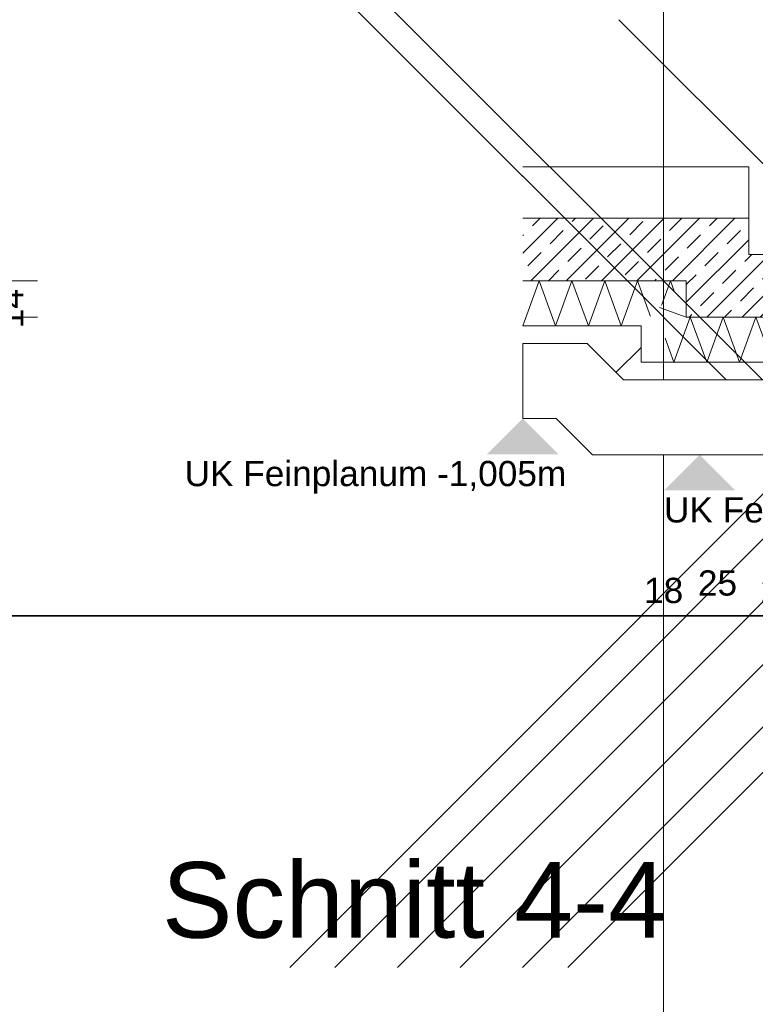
# Model space of a CAD drawing. Header units: metres. Extents: x -3716 to 31, y -1854 to 706.
# Tile 137 of 207: x -1680 to -1643, y 528 to 577. Entities that reach past the tile are written whole.
import ezdxf

# ---------------------------------------------------------------- set-up
doc = ezdxf.new("R2010")
doc.units = ezdxf.units.M
doc.header["$LTSCALE"] = 1.25
doc.header["$PDMODE"] = 1
doc.header["$PDSIZE"] = -2
doc.layers.get('0').update_dxf_attribs({"lineweight": 25})
for name, color, linetype, lineweight, true_color in [('00 -Bauelemente -Dämmung innen', 7, 'Continuous', 9, 0xff7fe6), ('30 -35 Decken- 0 Decken', 7, 'Continuous', 35, 0x00ee00), ('70 -72 Beschriftung- 1 Beschriftung allgemein', 7, 'Continuous', 9, 0xff6633)]:
    doc.layers.add(name, color=color, linetype=linetype, lineweight=lineweight, true_color=true_color)
doc.layers.add('Keine', color=7, linetype='Continuous', lineweight=9)
doc.styles.add('Arial', font='arial.ttf')
doc.dimstyles.new('SIA_DIN1356', dxfattribs={"dimtxt": 1.258608, "dimasz": 2.80603, "dimexe": 2.5, "dimexo": 3.75, "dimgap": 0.625, "dimtad": 1, "dimdec": 3, "dimtxsty": 'Arial', "dimblk": 'VW_SLASH-1', "dimblk1": 'VW_SLASH-1', "dimblk2": 'VW_SLASH-1', "dimcen": 0, "dimdle": 2.5, "dimadec": 3, "dimazin": 0, "dimtfac": 1, "dimtdec": 3, "dimtix": 1, "dimtmove": 0, "dimatfit": 0, "dimldrblk": 'VW_FILLEDARROW-1', "dimfxl": 1, "dimfrac": 2, "dimtolj": 1, "dimarcsym": 0})

# ---------------------------------------------------------------- blocks, each defined once
blk = doc.blocks.new('Gruppe-756')
at = {"color": 255, "linetype": 'Continuous', "lineweight": 5}
blk.add_wipeout([(-164.2268, 13.108), (-163.7541, 13.108), (-163.5741, 13.288), (-164.2268, 13.288)], dxfattribs=at).dxf.layer = '00 -Bauelemente -Dämmung innen'
blk = doc.blocks.new('Gruppe-757')
at = {"layer": '00 -Bauelemente -Dämmung innen', "color": 7, "transparency": 33554687, "flags": 128}
for points in [[(-164.2268, 13.108), (-164.1613, 13.288), (-164.0957, 13.108), (-164.0302, 13.288), (-163.9647, 13.108), (-163.8992, 13.288), (-163.8337, 13.108), (-163.7682, 13.288), (-163.7164, 13.1457)], [(-163.6732, 13.1889), (-163.6371, 13.288), (-163.6203, 13.2418)]]:
    blk.add_lwpolyline(points, dxfattribs=at)
blk = doc.blocks.new('Gruppe-758')
at = {"layer": '00 -Bauelemente -Dämmung innen', "color": 7, "linetype": 'Continuous', "lineweight": 9, "transparency": 33554687}
blk.add_line((-163.5741, 13.288), (-164.2268, 13.288), dxfattribs=at)
blk = doc.blocks.new('Gruppe-759')
at = {"layer": '00 -Bauelemente -Dämmung innen', "color": 7, "linetype": 'Continuous', "lineweight": 9, "transparency": 33554687}
blk.add_line((-164.2268, 13.108), (-163.7541, 13.108), dxfattribs=at)
blk = doc.blocks.new('Gruppe-760')
at = {"layer": '00 -Bauelemente -Dämmung innen', "color": 7, "transparency": 33554687}
for name in ['Gruppe-758', 'Gruppe-759']:
    blk.add_blockref(name, (0, 0), dxfattribs=at)
blk = doc.blocks.new('Gruppe-761')
at = {"layer": '00 -Bauelemente -Dämmung innen', "color": 7}
blk.add_blockref('Gruppe-756', (0, 0), dxfattribs=at)
at = {"layer": '00 -Bauelemente -Dämmung innen', "color": 7, "transparency": 33554687}
for name in ['Gruppe-757', 'Gruppe-760']:
    blk.add_blockref(name, (0, 0), dxfattribs=at)
blk = doc.blocks.new('Gruppe-762')
at = {"layer": '00 -Bauelemente -Dämmung innen', "color": 7, "transparency": 33554687}
blk.add_blockref('Gruppe-761', (0, 0), dxfattribs=at)
at = {"layer": '00 -Bauelemente -Dämmung innen', "color": 0, "flags": 1}
for tag in ['IFC_UUID', 'instanceID', 'prm0_name', 'prm0_type', 'prm0_value', 'prm1_name', 'prm1_type', 'prm1_value', 'prm2_name', 'prm2_type', 'prm2_value', 'prm3_name', 'prm3_type', 'prm3_value', 'prm4_name', 'prm4_type', 'prm4_value', 'prm5_name', 'prm5_type', 'prm5_value', 'prm6_name', 'prm6_type', 'prm6_value']:
    blk.add_attdef(tag, (-164.2268, 13.108), '', height=0.00018, dxfattribs=at)
blk = doc.blocks.new('Gruppe-763')
at = {"color": 255, "linetype": 'Continuous', "lineweight": 5}
blk.add_wipeout([(-163.5741, 13.143), (-163.5741, 13.288), (-163.7541, 13.108), (-163.7541, 12.963)], dxfattribs=at).dxf.layer = '00 -Bauelemente -Dämmung innen'
blk = doc.blocks.new('Gruppe-764')
at = {"layer": '00 -Bauelemente -Dämmung innen', "color": 7, "transparency": 33554687, "flags": 128}
blk.add_lwpolyline([(-163.5741, 13.143), (-163.6804, 13.1817)], dxfattribs=at)
blk = doc.blocks.new('Gruppe-765')
at = {"layer": '00 -Bauelemente -Dämmung innen', "color": 7, "linetype": 'Continuous', "lineweight": 9, "transparency": 33554687}
blk.add_line((-163.7541, 13.108), (-163.7541, 12.963), dxfattribs=at)
blk = doc.blocks.new('Gruppe-766')
at = {"layer": '00 -Bauelemente -Dämmung innen', "color": 7, "linetype": 'Continuous', "lineweight": 9, "transparency": 33554687}
blk.add_line((-163.5741, 13.143), (-163.5741, 13.288), dxfattribs=at)
blk = doc.blocks.new('Gruppe-767')
at = {"layer": '00 -Bauelemente -Dämmung innen', "color": 7, "transparency": 33554687}
for name in ['Gruppe-766', 'Gruppe-765']:
    blk.add_blockref(name, (0, 0), dxfattribs=at)
blk = doc.blocks.new('Gruppe-768')
at = {"layer": '00 -Bauelemente -Dämmung innen', "color": 7}
blk.add_blockref('Gruppe-763', (0, 0), dxfattribs=at)
at = {"layer": '00 -Bauelemente -Dämmung innen', "color": 7, "transparency": 33554687}
for name in ['Gruppe-767', 'Gruppe-764']:
    blk.add_blockref(name, (0, 0), dxfattribs=at)
blk = doc.blocks.new('Gruppe-769')
at = {"layer": '00 -Bauelemente -Dämmung innen', "color": 7, "transparency": 33554687}
blk.add_blockref('Gruppe-768', (0, 0), dxfattribs=at)
at = {"layer": '00 -Bauelemente -Dämmung innen', "color": 0, "flags": 1}
for tag in ['IFC_UUID', 'instanceID', 'prm0_name', 'prm0_type', 'prm0_value', 'prm1_name', 'prm1_type', 'prm1_value', 'prm2_name', 'prm2_type', 'prm2_value', 'prm3_name', 'prm3_type', 'prm3_value', 'prm4_name', 'prm4_type', 'prm4_value', 'prm5_name', 'prm5_type', 'prm5_value', 'prm6_name', 'prm6_type', 'prm6_value']:
    blk.add_attdef(tag, (-163.7541, 12.963), '', height=0.00018, dxfattribs=at)
blk = doc.blocks.new('Gruppe-770')
at = {"color": 255, "linetype": 'Continuous', "lineweight": 5}
blk.add_wipeout([(-163.7541, 12.963), (-162.6441, 12.963), (-162.8241, 13.143), (-163.5741, 13.143)], dxfattribs=at).dxf.layer = '00 -Bauelemente -Dämmung innen'
blk = doc.blocks.new('Gruppe-771')
at = {"layer": '00 -Bauelemente -Dämmung innen', "color": 7, "transparency": 33554687, "flags": 128}
for points in [[(-163.658, 13.0591), (-163.6231, 12.963), (-163.5576, 13.143), (-163.492, 12.963), (-163.4265, 13.143), (-163.361, 12.963), (-163.2955, 13.143), (-163.23, 12.963), (-163.1645, 13.143), (-163.0989, 12.963), (-163.0334, 13.143), (-162.9679, 12.963), (-162.9024, 13.143), (-162.8369, 12.963), (-162.7854, 13.1043)], [(-162.6894, 13.0083), (-162.7059, 12.963), (-162.7412, 13.0601)], [(-162.6894, 13.0083), (-162.7059, 12.963), (-162.7412, 13.0601)]]:
    blk.add_lwpolyline(points, dxfattribs=at)
blk = doc.blocks.new('Gruppe-772')
at = {"layer": '00 -Bauelemente -Dämmung innen', "color": 7, "linetype": 'Continuous', "lineweight": 9, "transparency": 33554687}
blk.add_line((-162.8241, 13.143), (-163.5741, 13.143), dxfattribs=at)
blk = doc.blocks.new('Gruppe-773')
at = {"layer": '00 -Bauelemente -Dämmung innen', "color": 7, "linetype": 'Continuous', "lineweight": 9, "transparency": 33554687}
blk.add_line((-163.7541, 12.963), (-162.6441, 12.963), dxfattribs=at)
blk = doc.blocks.new('Gruppe-774')
at = {"layer": '00 -Bauelemente -Dämmung innen', "color": 7, "transparency": 33554687}
for name in ['Gruppe-772', 'Gruppe-773']:
    blk.add_blockref(name, (0, 0), dxfattribs=at)
blk = doc.blocks.new('Gruppe-775')
at = {"layer": '00 -Bauelemente -Dämmung innen', "color": 7}
blk.add_blockref('Gruppe-770', (0, 0), dxfattribs=at)
at = {"layer": '00 -Bauelemente -Dämmung innen', "color": 7, "transparency": 33554687}
for name in ['Gruppe-774', 'Gruppe-771']:
    blk.add_blockref(name, (0, 0), dxfattribs=at)
blk = doc.blocks.new('Gruppe-776')
at = {"layer": '00 -Bauelemente -Dämmung innen', "color": 7, "transparency": 33554687}
blk.add_blockref('Gruppe-775', (0, 0), dxfattribs=at)
at = {"layer": '00 -Bauelemente -Dämmung innen', "color": 0, "flags": 1}
for tag in ['IFC_UUID', 'instanceID', 'prm0_name', 'prm0_type', 'prm0_value', 'prm1_name', 'prm1_type', 'prm1_value', 'prm2_name', 'prm2_type', 'prm2_value', 'prm3_name', 'prm3_type', 'prm3_value', 'prm4_name', 'prm4_type', 'prm4_value', 'prm5_name', 'prm5_type', 'prm5_value', 'prm6_name', 'prm6_type', 'prm6_value']:
    blk.add_attdef(tag, (-163.7541, 12.963), '', height=0.00018, dxfattribs=at)
blk = doc.blocks.new('VW_SLASH-1')
at = {"color": 0, "linetype": 'ByBlock', "lineweight": -2, "transparency": 16777216}
blk.add_line((0.8909, 0), (-1, 0), dxfattribs=at)
at = {"color": 0, "lineweight": 20, "transparency": 16777216, "flags": 128}
blk.add_lwpolyline([(0.5001, 0.5001), (-0.5001, -0.5001)], dxfattribs=at)
blk = doc.blocks.new('*D1145')
at = {"layer": '30 -35 Decken- 0 Decken', "color": 0, "linetype": 'Continuous', "lineweight": -2}
for p, q in [((-166.5601, 11.9498), (-169.3662, 11.9498)), ((-163.5741, 11.9498), (-163.7541, 11.9498)), ((-160.7681, 11.9498), (-157.962, 11.9498)), ((-163.5741, 9.538), (-163.5741, 9.4498)), ((-163.7541, 9.213), (-163.7541, 9.4498))]:
    blk.add_line(p, q, dxfattribs=at)
at = {"layer": 'Defpoints', "color": 0}
for p in [(-163.5741, 13.288), (-163.7541, 12.963), (-163.7541, 11.9498)]:
    blk.add_point(p, dxfattribs=at)
at = {"layer": '30 -35 Decken- 0 Decken', "color": 0, "lineweight": -2, "xscale": 2.8060302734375, "yscale": 2.8060302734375, "zscale": 2.8060302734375}
blk.add_blockref('VW_SLASH-1', (-163.7541, 11.9498), dxfattribs=at)
at = {"layer": '30 -35 Decken- 0 Decken', "color": 0, "lineweight": -2, "xscale": 2.8060302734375, "yscale": 2.8060302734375, "zscale": 2.8060302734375, "rotation": 180}
blk.add_blockref('VW_SLASH-1', (-163.5741, 11.9498), dxfattribs=at)
at = {"layer": '30 -35 Decken- 0 Decken', "color": 0, "lineweight": 9, "insert": (-163.6641, 12.0512), "char_height": 0.10069, "attachment_point": 5, "style": 'Arial'}
blk.add_mtext('\\A1;18', dxfattribs=at)
blk = doc.blocks.new('VW_FILLEDARROW-1')
at = {"linetype": 'Continuous', "lineweight": 0, "transparency": 16777216}
blk.add_hatch(color=0, dxfattribs=at).paths.add_polyline_path([(-1.4144, 0.379), (0, 0), (-1.4144, -0.379)])
at = {"color": 0, "lineweight": 5, "transparency": 16777216, "flags": 128}
blk.add_lwpolyline([(-1.4144, 0.379), (0, 0), (-1.4144, -0.379)], close=True, dxfattribs=at)
blk = doc.blocks.new('*D1146')
at = {"layer": '30 -35 Decken- 0 Decken', "color": 0, "linetype": 'Continuous', "lineweight": -2}
for p, q in [((-166.1301, 11.9498), (-160.7681, 11.9498)), ((-163.3241, 9.643), (-163.3241, 9.4498)), ((-163.5741, 9.538), (-163.5741, 9.4498))]:
    blk.add_line(p, q, dxfattribs=at)
at = {"layer": 'Defpoints', "color": 0}
for p in [(-163.3241, 13.393), (-163.5741, 13.288), (-163.5741, 11.9498)]:
    blk.add_point(p, dxfattribs=at)
at = {"layer": '30 -35 Decken- 0 Decken', "color": 0, "lineweight": -2, "xscale": 2.8060302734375, "yscale": 2.8060302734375, "zscale": 2.8060302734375}
blk.add_blockref('VW_SLASH-1', (-163.3241, 11.9498), dxfattribs=at)
at = {"layer": '30 -35 Decken- 0 Decken', "color": 0, "lineweight": -2, "xscale": 2.8060302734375, "yscale": 2.8060302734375, "zscale": 2.8060302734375, "rotation": 180}
blk.add_blockref('VW_SLASH-1', (-163.5741, 11.9498), dxfattribs=at)
at = {"layer": '30 -35 Decken- 0 Decken', "color": 0, "lineweight": 9, "insert": (-163.4491, 12.0809), "char_height": 0.10069, "attachment_point": 5, "style": 'Arial'}
blk.add_mtext('\\A1;25', dxfattribs=at)
blk = doc.blocks.new('*D1147')
at = {"layer": '30 -35 Decken- 0 Decken', "color": 0, "linetype": 'Continuous', "lineweight": -2}
for p, q in [((-166.1301, 11.9498), (-168.9362, 11.9498)), ((-163.0741, 11.9498), (-163.3241, 11.9498)), ((-160.2681, 11.9498), (-157.462, 11.9498)), ((-163.3241, 9.643), (-163.3241, 9.4498)), ((-163.0741, 9.643), (-163.0741, 9.4498))]:
    blk.add_line(p, q, dxfattribs=at)
at = {"layer": 'Defpoints', "color": 0}
for p in [(-163.3241, 13.393), (-163.0741, 13.393), (-163.3241, 11.9498)]:
    blk.add_point(p, dxfattribs=at)
at = {"layer": '30 -35 Decken- 0 Decken', "color": 0, "lineweight": -2, "xscale": 2.8060302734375, "yscale": 2.8060302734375, "zscale": 2.8060302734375}
blk.add_blockref('VW_SLASH-1', (-163.3241, 11.9498), dxfattribs=at)
at = {"layer": '30 -35 Decken- 0 Decken', "color": 0, "lineweight": -2, "xscale": 2.8060302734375, "yscale": 2.8060302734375, "zscale": 2.8060302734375, "rotation": 180}
blk.add_blockref('VW_SLASH-1', (-163.0741, 11.9498), dxfattribs=at)
at = {"layer": '30 -35 Decken- 0 Decken', "color": 0, "lineweight": 9, "insert": (-163.1991, 12.0512), "char_height": 0.10069, "attachment_point": 5, "style": 'Arial'}
blk.add_mtext('\\A1;25', dxfattribs=at)
blk = doc.blocks.new('*D1148')
at = {"layer": '30 -35 Decken- 0 Decken', "color": 0, "linetype": 'Continuous', "lineweight": -2}
for p, q in [((-165.8801, 11.9498), (-168.6862, 11.9498)), ((-162.8241, 11.9498), (-163.0741, 11.9498)), ((-160.0181, 11.9498), (-157.212, 11.9498)), ((-163.0741, 9.643), (-163.0741, 9.4498)), ((-162.8241, 9.393), (-162.8241, 9.4498))]:
    blk.add_line(p, q, dxfattribs=at)
at = {"layer": 'Defpoints', "color": 0}
for p in [(-163.0741, 13.393), (-162.8241, 13.143), (-163.0741, 11.9498)]:
    blk.add_point(p, dxfattribs=at)
at = {"layer": '30 -35 Decken- 0 Decken', "color": 0, "lineweight": -2, "xscale": 2.8060302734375, "yscale": 2.8060302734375, "zscale": 2.8060302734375}
blk.add_blockref('VW_SLASH-1', (-163.0741, 11.9498), dxfattribs=at)
at = {"layer": '30 -35 Decken- 0 Decken', "color": 0, "lineweight": -2, "xscale": 2.8060302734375, "yscale": 2.8060302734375, "zscale": 2.8060302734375, "rotation": 180}
blk.add_blockref('VW_SLASH-1', (-162.8241, 11.9498), dxfattribs=at)
at = {"layer": '30 -35 Decken- 0 Decken', "color": 0, "lineweight": 9, "insert": (-162.9491, 12.0512), "char_height": 0.10069, "attachment_point": 5, "style": 'Arial'}
blk.add_mtext('\\A1;25', dxfattribs=at)
blk = doc.blocks.new('*D1149')
at = {"layer": '30 -35 Decken- 0 Decken', "color": 0, "linetype": 'Continuous', "lineweight": -2}
for p, q in [((-165.6301, 11.9498), (-168.4362, 11.9498)), ((-162.6441, 11.9498), (-162.8241, 11.9498)), ((-159.8381, 11.9498), (-157.032, 11.9498)), ((-162.8241, 9.393), (-162.8241, 9.4498)), ((-162.6441, 9.213), (-162.6441, 9.4498))]:
    blk.add_line(p, q, dxfattribs=at)
at = {"layer": 'Defpoints', "color": 0}
for p in [(-162.8241, 13.143), (-162.6441, 12.963), (-162.8241, 11.9498)]:
    blk.add_point(p, dxfattribs=at)
at = {"layer": '30 -35 Decken- 0 Decken', "color": 0, "lineweight": -2, "xscale": 2.8060302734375, "yscale": 2.8060302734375, "zscale": 2.8060302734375}
blk.add_blockref('VW_SLASH-1', (-162.8241, 11.9498), dxfattribs=at)
at = {"layer": '30 -35 Decken- 0 Decken', "color": 0, "lineweight": -2, "xscale": 2.8060302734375, "yscale": 2.8060302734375, "zscale": 2.8060302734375, "rotation": 180}
blk.add_blockref('VW_SLASH-1', (-162.6441, 11.9498), dxfattribs=at)
at = {"layer": '30 -35 Decken- 0 Decken', "color": 0, "lineweight": 9, "insert": (-162.7341, 12.0512), "char_height": 0.10069, "attachment_point": 5, "style": 'Arial'}
blk.add_mtext('\\A1;18', dxfattribs=at)
blk = doc.blocks.new('*D1161')
at = {"layer": '30 -35 Decken- 0 Decken', "color": 0, "linetype": 'Continuous', "lineweight": -2}
for p, q in [((-163.6651, 16.094), (-163.6651, 18.9001)), ((-167.3241, 13.288), (-166.1651, 13.288)), ((-163.6651, 13.143), (-163.6651, 13.288)), ((-167.3241, 13.143), (-166.1651, 13.143)), ((-163.6651, 10.337), (-163.6651, 7.5309))]:
    blk.add_line(p, q, dxfattribs=at)
at = {"layer": 'Defpoints', "color": 0}
for p in [(-163.6651, 13.288), (-163.5741, 13.288), (-163.5741, 13.143)]:
    blk.add_point(p, dxfattribs=at)
at = {"layer": '30 -35 Decken- 0 Decken', "color": 0, "lineweight": -2, "xscale": 2.8060302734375, "yscale": 2.8060302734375, "zscale": 2.8060302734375}
for p, rotation in [((-163.6651, 13.288), 270), ((-163.6651, 13.143), 90)]:
    blk.add_blockref('VW_SLASH-1', p, dxfattribs=dict(at, rotation=rotation))
at = {"layer": '30 -35 Decken- 0 Decken', "color": 0, "lineweight": 9, "insert": (-166.3074, 13.2155), "char_height": 0.100689, "attachment_point": 5, "rotation": 90, "style": 'Arial'}
blk.add_mtext('\\A1;14\\S5^ ;', dxfattribs=at)
blk = doc.blocks.new('Gruppe-794')
at = {"layer": '30 -35 Decken- 0 Decken', "color": 7, "insert": (-163.6628, 12.4237), "char_height": 0.100689, "attachment_point": 1, "line_spacing_factor": 0.970891, "style": 'Arial'}
blk.add_mtext('UK Feinplanum -1,15m ', dxfattribs=at)
at = {"color": 255, "linetype": 'Continuous', "lineweight": 9}
blk.add_wipeout([(-164.2268, 13.038), (-163.9691, 13.038), (-163.8241, 12.893), (-162.5741, 12.893), (-162.4291, 13.038), (-162.1714, 13.038), (-162.1714, 12.738), (-162.3048, 12.738), (-162.4498, 12.593), (-163.9484, 12.593), (-164.0934, 12.738), (-164.2268, 12.738)], dxfattribs=at).dxf.layer = '30 -35 Decken- 0 Decken'
at = {"layer": '30 -35 Decken- 0 Decken', "linetype": 'Continuous', "lineweight": 9}
h = blk.add_hatch(dxfattribs=at)
h.set_pattern_fill('Mörtel_Putz sehr fein SRF', style=0, pattern_type=2)
h.set_pattern_definition([(19.983, (0, 0), (3.0513, -2.96883), [0.19305, -3.66798]), (-13.8697, (0.1815, 0.066), (3.0513, -2.96883), [0.34402, -6.53646]), (-44.2152, (0.5155, -0.0165), (-0.57727, -4.28831), [0.21286, -4.04441]), (-97.6668, (0.668, -0.165), (-3.62857, -1.31948), [0.21635, -4.11064]), (-160.017, (0.639, -0.3794), (-6.67987, 1.64935), [0.19305, -3.66798]), (166.1303, (0.4577, -0.4453), (-9.73117, 4.618182), [0.34402, -6.53646]), (135.7848, (0.1237, -0.363), (0.57727, 4.28831), [0.21286, -4.04441]), (82.3332, (-0.029, -0.2145), (3.62857, 1.31948), [0.21635, -4.11064]), (-110.556, (-1.1957, 1.773), (4.23201, -2.40967), [0.17615, -4.14553]), (-67.1952, (-1.2576, 1.608), (4.23201, -2.409673), [0.28547, -6.71819]), (-29.6569, (-1.147, 1.345), (5.74945, 1.63685), [0.1985, -4.67145]), (15.8914, (-0.9746, 1.2468), (1.517445, 4.04652), [0.24366, -5.73426]), (69.444, (-0.74, 1.3135), (-4.23201, 2.40967), [0.17615, -4.14553]), (112.8048, (-0.6783, 1.4784), (-1.517445, -4.04652), [0.28547, -6.71819]), (150.3431, (-0.789, 1.7415), (-1.51744, -4.04652), [0.1985, -4.67145]), (-164.1086, (-0.9614, 1.8398), (-4.23201, 2.40967), [0.24366, -5.73426]), (-136.779, (0.742, -1.897), (2.8039, -7.00974), [0.18786, -9.2051]), (-68.1986, (0.605, -2.025), (9.6487, -0.57727), [0.151, -7.39873]), (-3.424, (0.6614, -2.166), (6.8448, 6.43247), [0.19332, -9.47264]), (43.221, (0.8544, -2.177), (-2.8039, 7.00974), [0.18786, -9.2051]), (111.8014, (0.991, -2.0485), (-9.6487, 0.57727), [0.151, -7.39873]), (176.576, (0.935, -1.908), (-6.8448, -6.43247), [0.19332, -9.47264]), (142.0458, (-1.1546, -1.1546), (-0.65974, -4.04091), [0.26147, -4.96791]), (80.7274, (-1.3606, -0.994), (-4.78312, -0.82468), [0.20472, -3.88969]), (41.7948, (-1.3278, -0.7917), (-4.783117, -0.824675), [0.36503, -6.93556]), (9.7824, (-1.0555, -0.5485), (-4.12338, 3.21623), [0.24268, -4.611]), (-37.9542, (-0.8165, -0.5072), (0.65974, 4.04091), [0.26147, -4.96791]), (-99.2726, (-0.6102, -0.668), (5.44286, 4.86558), [0.40944, -3.68497]), (-170.2176, (-0.6763, -1.072), (4.12338, -3.21623), [0.48537, -4.36832])])
h.paths.add_polyline_path([(-164.2268, 13.038), (-163.9691, 13.038), (-163.8241, 12.893), (-162.5741, 12.893), (-162.4291, 13.038), (-162.1714, 13.038), (-162.1714, 12.738), (-162.3048, 12.738), (-162.4498, 12.593), (-163.9484, 12.593), (-164.0934, 12.738), (-164.2268, 12.738)])
at = {"layer": '30 -35 Decken- 0 Decken', "color": 7, "linetype": 'Continuous', "lineweight": 9, "flags": 128}
blk.add_lwpolyline([(-164.2268, 13.038), (-163.9691, 13.038), (-163.8241, 12.893), (-162.5741, 12.893), (-162.4291, 13.038), (-162.1714, 13.038), (-162.1714, 12.738), (-162.3048, 12.738), (-162.4498, 12.593), (-163.9484, 12.593), (-164.0934, 12.738), (-164.2268, 12.738)], close=True, dxfattribs=at)
at = {"layer": '30 -35 Decken- 0 Decken', "color": 7, "linetype": 'Continuous', "lineweight": 9}
for points in [[(-164.2268, 12.738), (-164.0845, 12.5957), (-164.369, 12.5957)], [(-163.5205, 12.593), (-163.6628, 12.4507), (-163.3783, 12.4507)]]:
    blk.add_solid(points, dxfattribs=at)
at = {"layer": '30 -35 Decken- 0 Decken', "color": 7, "insert": (-165.5775, 12.5687), "char_height": 0.100689, "attachment_point": 1, "line_spacing_factor": 0.970891, "style": 'Arial'}
blk.add_mtext('UK Feinplanum -1,005m ', dxfattribs=at)
blk = doc.blocks.new('_Feinplanum 2D-4 (3D)')
at = {"layer": '30 -35 Decken- 0 Decken', "color": 7}
blk.add_blockref('Gruppe-794', (0, 0), dxfattribs=at)
blk = doc.blocks.new('Gruppe-791')
at = {"layer": '30 -35 Decken- 0 Decken', "color": 7, "linetype": 'Continuous', "lineweight": 9}
for base, p1, p2, text, picture, middle in [((-163.32409478, 11.9498007), (-163.07409478, 13.393), (-163.32409478, 13.393), '25', '*D1147', (-163.19909478, 12.05120226)), ((-163.07409478, 11.9498007), (-162.82409478, 13.143), (-163.07409478, 13.393), '25', '*D1148', (-162.94909478, 12.05120226)), ((-163.75409478, 11.9498007), (-163.57409478, 13.288), (-163.75409478, 12.963), '18', '*D1145', (-163.66409478, 12.05120226)), ((-162.82409478, 11.9498007), (-162.64409478, 12.963), (-162.82409478, 13.143), '18', '*D1149', (-162.73409478, 12.05120226))]:
    dim = blk.add_linear_dim(base=base, p1=p1, p2=p2, text=text, dimstyle='SIA_DIN1356', override={"dimtxt": 0.100689, "dimgap": 0.05, "dimdec": 8, "dimpost": '<>', "dimtxsty": 'Arial', "dimtmove": 2}, dxfattribs=at)
    dim.commit()
    dim.dimension.update_dxf_attribs({"geometry": picture, "text_midpoint": middle})
dim = blk.add_linear_dim(base=(-163.57409478, 11.9498007), p1=(-163.32409478, 13.393), p2=(-163.57409478, 13.288), text='25', dimstyle='SIA_DIN1356', override={"dimtxt": 0.100689, "dimgap": 0.05, "dimdec": 8, "dimpost": '<>', "dimtxsty": 'Arial', "dimtmove": 2}, dxfattribs=at)
dim.commit()
dim.dimension.update_dxf_attribs({"geometry": '*D1146', "text_midpoint": (-163.44909478, 12.08093959), "dimtype": 160})
blk = doc.blocks.new('_FU_2D LP7 (3D)')
at = {"layer": '00 -Bauelemente -Dämmung innen', "color": 7}
blk.add_blockref('Gruppe-762', (0, 0), dxfattribs=at)
blk.add_blockref('Gruppe-769', (0, 0), dxfattribs=at)
blk.add_blockref('Gruppe-776', (0, 0), dxfattribs=at)
at = {"color": 255, "linetype": 'Continuous', "lineweight": 9}
for points in [[(-164.22676562, 13.288), (-163.57409478, 13.288), (-163.57409478, 13.143), (-162.82409478, 13.143), (-162.82409478, 13.288), (-162.17142395, 13.288), (-162.17142395, 13.538), (-163.07409478, 13.538), (-163.07409478, 13.393), (-163.32409478, 13.393), (-163.32409478, 13.538), (-164.22676562, 13.538)], [(-164.22676562, 13.108), (-163.75409478, 13.108), (-163.75409478, 12.963), (-162.64409478, 12.963), (-162.64409478, 13.108), (-162.17142395, 13.108), (-162.17142395, 13.038), (-162.42909478, 13.038), (-162.57409478, 12.893), (-163.82409478, 12.893), (-163.96909478, 13.038), (-164.22676562, 13.038)]]:
    blk.add_wipeout(points, dxfattribs=at).dxf.layer = '30 -35 Decken- 0 Decken'
at = {"layer": '30 -35 Decken- 0 Decken', "linetype": 'Continuous', "lineweight": 9}
h = blk.add_hatch(dxfattribs=at)
h.set_pattern_fill('Stahlbeton1  SRF', style=0, pattern_type=2)
h.set_pattern_definition([(45, (0, 0), (0.07071068, -0.07071068), []), (45, (0.03536, -0.03536), (0.07071068, -0.07071068), [0.075, -0.05])])
h.paths.add_polyline_path([(-164.22676562, 13.288), (-163.57409478, 13.288), (-163.57409478, 13.143), (-162.82409478, 13.143), (-162.82409478, 13.288), (-162.17142395, 13.288), (-162.17142395, 13.538), (-163.07409478, 13.538), (-163.07409478, 13.393), (-163.32409478, 13.393), (-163.32409478, 13.538), (-164.22676562, 13.538)])
h = blk.add_hatch(dxfattribs=at)
h.set_pattern_fill('5_Beton unbewehrt', style=0, pattern_type=2)
h.set_pattern_definition([(-135, (0, 0), (0.8838835, -0.8838835), [2.12132, -1.414214])])
h.paths.add_polyline_path([(-164.22676562, 13.108), (-163.75409478, 13.108), (-163.75409478, 12.963), (-162.64409478, 12.963), (-162.64409478, 13.108), (-162.17142395, 13.108), (-162.17142395, 13.038), (-162.42909478, 13.038), (-162.57409478, 12.893), (-163.82409478, 12.893), (-163.96909478, 13.038), (-164.22676562, 13.038)])
at = {"layer": '30 -35 Decken- 0 Decken', "color": 7, "linetype": 'Continuous', "lineweight": 9, "flags": 128}
for points in [[(-162.17142395, 13.538), (-163.07409478, 13.538), (-163.07409478, 13.393), (-163.32409478, 13.393), (-163.32409478, 13.538), (-164.22676562, 13.538)], [(-164.22676562, 13.288), (-163.57409478, 13.288), (-163.57409478, 13.143), (-162.82409478, 13.143), (-162.82409478, 13.288), (-162.17142395, 13.288)], [(-164.22676562, 13.108), (-163.75409478, 13.108), (-163.75409478, 12.963), (-162.64409478, 12.963), (-162.64409478, 13.108), (-162.17142395, 13.108)], [(-162.17142395, 13.038), (-162.42909478, 13.038), (-162.57409478, 12.893), (-163.82409478, 12.893), (-163.96909478, 13.038), (-164.22676562, 13.038)]]:
    blk.add_lwpolyline(points, dxfattribs=at)
at = {"layer": '30 -35 Decken- 0 Decken', "color": 7}
blk.add_blockref('Gruppe-791', (0, 0), dxfattribs=at)
at = {"color": 255, "linetype": 'Continuous', "lineweight": 9}
blk.add_wipeout([(-164.22676562, 13.538), (-163.32409478, 13.538), (-163.32409478, 13.743), (-164.22676562, 13.743)], dxfattribs=at).dxf.layer = '30 -35 Decken- 0 Decken'
at = {"layer": '30 -35 Decken- 0 Decken', "color": 7, "linetype": 'Continuous', "lineweight": 9}
blk.add_line((-163.32409478, 13.743), (-164.22676562, 13.743), dxfattribs=at)
at = {"layer": '30 -35 Decken- 0 Decken', "color": 7, "linetype": 'Continuous', "lineweight": 9, "flags": 128}
blk.add_lwpolyline([(-164.22676562, 13.538), (-163.32409478, 13.538), (-163.32409478, 13.743), (-164.22676562, 13.743)], dxfattribs=at)
at = {"layer": 'Keine'}
blk.add_line((-163.18421188, 13.67087636), (-163.84305775, 14.32972222), dxfattribs=at)
at = {"layer": '30 -35 Decken- 0 Decken', "color": 7, "linetype": 'Continuous', "lineweight": 9}
dim = blk.add_linear_dim(base=(-163.66514226, 13.288), p1=(-163.57409478, 13.143), p2=(-163.57409478, 13.288), angle=270, text='14\\S5^ ;', dimstyle='SIA_DIN1356', override={"dimtxt": 0.100689, "dimgap": 0.05, "dimdec": 8, "dimpost": '<>', "dimtxsty": 'Arial', "dimtix": 0, "dimtmove": 2}, dxfattribs=at)
dim.commit()
dim.dimension.update_dxf_attribs({"geometry": '*D1161', "text_midpoint": (-166.30741906, 13.2155)})

msp = doc.modelspace()

# ---------------------------------------------------------------- block references
at = {"layer": 'Keine', "color": 1, "xscale": 12.5, "yscale": 12.5, "zscale": 12.5}
msp.add_blockref('_FU_2D LP7 (3D)', (398.17, 398.181), dxfattribs=at)

# ---------------------------------------------------------------- next in the draw order: block references
msp.add_blockref('_Feinplanum 2D-4 (3D)', (398.17, 398.181), dxfattribs=at)

# ---------------------------------------------------------------- next in the draw order: texts
at = {"layer": '70 -72 Beschriftung- 1 Beschriftung allgemein', "color": 7, "insert": (-1672.679, 535.277), "char_height": 3.77582, "attachment_point": 1, "line_spacing_factor": 0.970891, "style": 'Arial'}
msp.add_mtext('Schnitt 4-4', dxfattribs=at)

doc.saveas('drawing.dxf')
